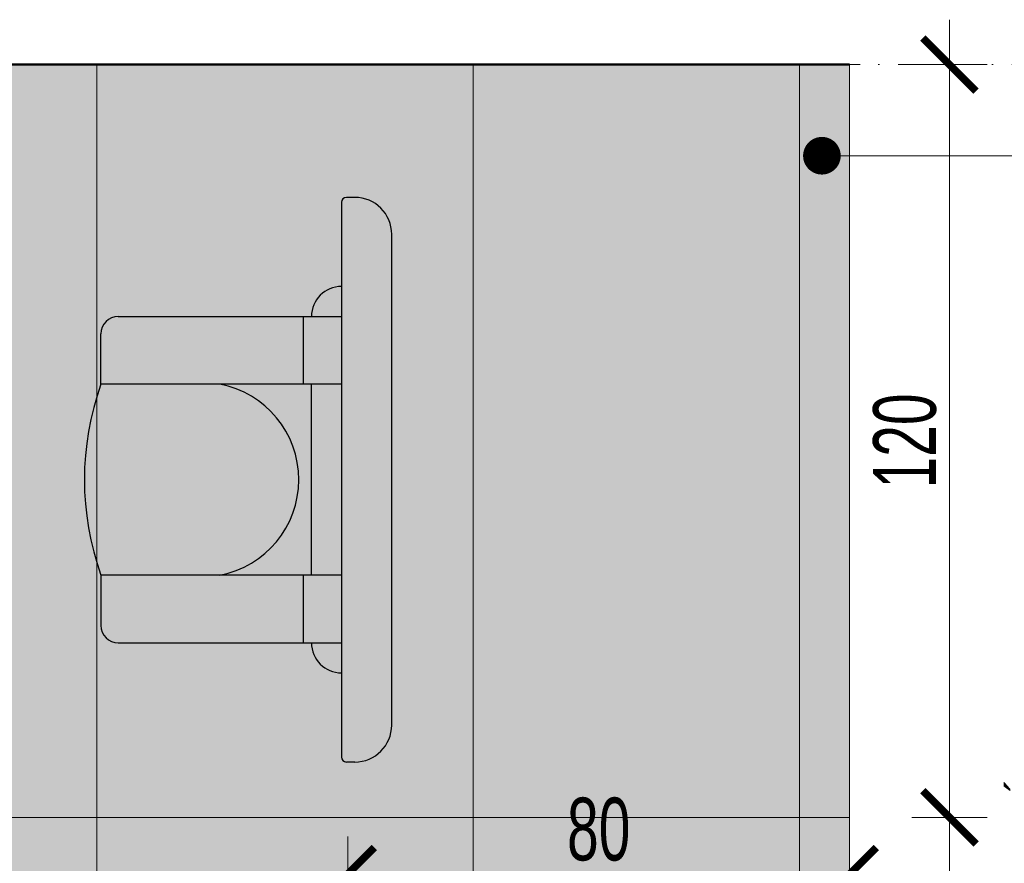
# Model space of a CAD drawing. Header units: millimetres. Extents: x -6792 to 22441, y -13430 to 4653.
# Tile 5 of 256: x -6110 to -5953, y -8068 to -7933. Entities that reach past the tile are written whole.
import ezdxf
from ezdxf import colors
from ezdxf.entities.mleader import LeaderData, LeaderLine
from ezdxf.math import Vec2, Vec3

# ---------------------------------------------------------------- set-up
doc = ezdxf.new("R2010")
doc.units = ezdxf.units.MM
doc.linetypes.add('ACAD_ISO10W100', pattern=[18, 12, -3, 0, -3])
for name, color, linetype, lineweight in [('_A_KOLORYSTYKA ŚCIAN', 40, 'Continuous', 5), ('_A_OPIS', 253, 'Continuous', 9), ('_A_ROZWINIĘCIA_RYSUNEK ŚCIAN', 252, 'Continuous', 15), ('_A_ROZWINIĘCIA_WYMIARY', 252, 'Continuous', 15), ('_A_WIDOK', 163, 'Continuous', 13), ('_A_ŚCIANY PROJEKTOWANE', 150, 'Continuous', 50)]:
    doc.layers.add(name, color=color, linetype=linetype, lineweight=lineweight)
doc.layers.add('MODEL', color=7, linetype='Continuous')
doc.styles.add('DIM', font='arial.ttf', dxfattribs={"width": 0.65})
doc.styles.get("Standard").update_dxf_attribs({"font": 'arial.ttf'})
doc.dimstyles.new('BP_EU_25-50', dxfattribs={"dimtxt": 10, "dimasz": 0.8, "dimexe": 0.75, "dimexo": 1, "dimgap": 2, "dimtad": 1, "dimdec": 0, "dimzin": 9, "dimdsep": 46, "dimtxsty": 'DIM', "dimblk": 'ARCH_1', "dimcen": 0, "dimdle": 50, "dimse1": 1, "dimse2": 1, "dimclrd": 256, "dimclre": 256, "dimclrt": 256, "dimadec": 0, "dimazin": 2, "dimtfac": 1, "dimtdec": 0, "dimtix": 1, "dimtmove": 2, "dimatfit": 0, "dimfxl": 0.75, "dimtolj": 1, "dimtzin": 0, "dimlwd": 15, "dimlwe": -1, "dimarcsym": 0})

# ---------------------------------------------------------------- blocks, each defined once
blk = doc.blocks.new('ARCH_1')
for p, q in [((0, 7.5), (0, -7.5)), ((8.92, 0), (-8.92, 0))]:
    blk.add_line(p, q)
at = {"const_width": 1.5}
blk.add_lwpolyline([(5.3, 5.3), (-5.3, -5.3)], dxfattribs=at)
blk = doc.blocks.new('*D1783')
at = {"layer": '_A_ROZWINIĘCIA_WYMIARY', "lineweight": 15, "transparency": 16777216}
blk.add_line((-5977.99, -8069.51), (-6056.39, -8069.51), dxfattribs=at)
at = {"layer": 'Defpoints', "color": 0, "transparency": 16777216}
for p in [(-6057.19, -8069.51), (-5977.19, -8077.16), (-6057.19, -8080.48)]:
    blk.add_point(p, dxfattribs=at)
at = {"layer": '_A_ROZWINIĘCIA_WYMIARY', "lineweight": 15, "transparency": 16777216, "xscale": 0.8, "yscale": 0.8, "zscale": 0.8, "rotation": 180}
blk.add_blockref('ARCH_1', (-6057.19, -8069.51), dxfattribs=at)
at = {"layer": '_A_ROZWINIĘCIA_WYMIARY', "lineweight": 15, "transparency": 16777216, "xscale": 0.8, "yscale": 0.8, "zscale": 0.8}
blk.add_blockref('ARCH_1', (-5977.19, -8069.51), dxfattribs=at)
at = {"layer": '_A_ROZWINIĘCIA_WYMIARY', "transparency": 16777216, "insert": (-6017.19, -8062.4), "char_height": 10, "attachment_point": 5, "style": 'DIM'}
blk.add_mtext('\\A1;80', dxfattribs=at)
blk = doc.blocks.new('*D1845')
at = {"layer": '_A_ROZWINIĘCIA_WYMIARY', "lineweight": 15, "transparency": 16777216}
blk.add_line((-5961.27, -8061.27), (-5961.27, -8159.67), dxfattribs=at)
at = {"layer": 'Defpoints', "color": 0, "transparency": 16777216}
for p in [(-5985.19, -8060.47), (-5977.19, -8160.47), (-5961.27, -8160.47)]:
    blk.add_point(p, dxfattribs=at)
at = {"layer": '_A_ROZWINIĘCIA_WYMIARY', "lineweight": 15, "transparency": 16777216, "xscale": 0.8, "yscale": 0.8, "zscale": 0.8}
for p, rotation in [((-5961.27, -8060.47), 90), ((-5961.27, -8160.47), 270)]:
    blk.add_blockref('ARCH_1', p, dxfattribs=dict(at, rotation=rotation))
at = {"layer": '_A_ROZWINIĘCIA_WYMIARY', "transparency": 16777216, "insert": (-5968.37, -8110.47), "char_height": 10, "attachment_point": 5, "rotation": 90, "style": 'DIM'}
blk.add_mtext('\\A1;100', dxfattribs=at)
blk = doc.blocks.new('_Dot')
at = {"color": 0, "linetype": 'ByBlock', "lineweight": -2}
blk.add_line((-0.5, 0), (-1, 0), dxfattribs=at)
at = {"color": 0, "linetype": 'ByBlock', "const_width": 0.5}
blk.add_lwpolyline([(-0.25, 0, 1), (0.25, 0, 1)], format="xyb", close=True, dxfattribs=at)
blk = doc.blocks.new('BC1-FRONT')
at = {"layer": 'MODEL'}
for p, q in [((844, 1800.1), (763.9, 1800.1)), ((844, 1416.6), (844, 1800.1)), ((1148.4, 1800.1), (1228.5, 1800.1)), ((1148.4, 1416.6), (1148.4, 1800.1)), ((736.2, 1772.4), (736.2, 1416.6)), ((1256.2, 1772.4), (1256.2, 1416.6)), ((736.2, 1477.1), (844, 1477.1)), ((1148.4, 1477.1), (1256.2, 1477.1)), ((844, 1464.4), (1148.4, 1464.4)), ((1438.3, 1416.6), (554.1, 1416.6)), ((546.2, 1395.5), (546.2, 1408.7)), ((1446.2, 1395.5), (1446.2, 1408.7)), ((605.2, 1336.6), (1387.2, 1336.6))]:
    blk.add_line(p, q, dxfattribs=at)
for centre, radius, start, end in [((996.2, 1375.4), 451.2, 70.2836, 109.7164), ((763.9, 1772.4), 27.7, 90, 180), ((1228.5, 1772.4), 27.7, 0, 90), ((996.2, 1639.7), 155, 190.7875, 349.2125), ((736.2, 1416.6), 48, 90, 180), ((1256.2, 1416.6), 48, 0, 90), ((554.1, 1408.7), 7.89, 90, 180), ((1438.3, 1408.7), 7.89, 0, 90), ((605.2, 1395.5), 59, 180, 270), ((1387.2, 1395.5), 59, 270, 0)]:
    blk.add_arc(centre, radius, start, end, dxfattribs=at)
blk = doc.blocks.new('*D3121')
at = {"layer": '_A_ROZWINIĘCIA_WYMIARY', "lineweight": 15, "transparency": 16777216}
blk.add_line((-5961.27, -7941.27), (-5961.27, -8059.67), dxfattribs=at)
at = {"layer": 'Defpoints', "color": 0, "transparency": 16777216}
for p in [(-5977.19, -7940.47), (-5977.19, -8060.47), (-5961.27, -8060.47)]:
    blk.add_point(p, dxfattribs=at)
at = {"layer": '_A_ROZWINIĘCIA_WYMIARY', "lineweight": 15, "transparency": 16777216, "xscale": 0.8, "yscale": 0.8, "zscale": 0.8}
for p, rotation in [((-5961.27, -7940.47), 90), ((-5961.27, -8060.47), 270)]:
    blk.add_blockref('ARCH_1', p, dxfattribs=dict(at, rotation=rotation))
at = {"layer": '_A_ROZWINIĘCIA_WYMIARY', "transparency": 16777216, "insert": (-5968.37, -8000.47), "char_height": 10, "attachment_point": 5, "rotation": 90, "style": 'DIM'}
blk.add_mtext('\\A1;120', dxfattribs=at)

msp = doc.modelspace()

# ---------------------------------------------------------------- hatches: boundary and pattern name
at = {"layer": '_A_KOLORYSTYKA ŚCIAN'}
msp.add_hatch(color=251, dxfattribs=at).paths.add_polyline_path([(-5977.195, -7940.47), (-5977.195, -8160.47), (-5985.195, -8160.47), (-5985.195, -7940.47)])
at = {"layer": '_A_ROZWINIĘCIA_RYSUNEK ŚCIAN', "true_color": 0xddccbb}
h = msp.add_hatch(color=254, dxfattribs=at)
h.dxf.hatch_style = 1
h.paths.add_polyline_path([(-6277.195, -7940.47), (-5985.195, -7940.47), (-5985.195, -8160.47), (-6277.195, -8160.47)])

# ---------------------------------------------------------------- linework, layer by layer
at = {"layer": '_A_OPIS', "linetype": 'ACAD_ISO10W100'}
msp.add_lwpolyline([(-6313.331, -7940.47), (-5889.195, -7940.47)], dxfattribs=at)
at = {"layer": '_A_ROZWINIĘCIA_RYSUNEK ŚCIAN'}
for points in [[(-6157.195, -8060.47), (-6157.195, -7940.47), (-6097.195, -7940.47), (-6097.195, -8060.47)], [(-6097.195, -8060.47), (-6097.195, -7940.47), (-6037.195, -7940.47), (-6037.195, -8060.47)], [(-6037.195, -8060.47), (-6037.195, -7940.47), (-5985.195, -7940.47), (-5985.195, -8060.47)], [(-5977.195, -8060.47), (-5977.195, -7940.47), (-5985.195, -7940.47), (-5985.195, -8060.47)], [(-6157.195, -8060.47), (-6157.195, -8160.47), (-6097.195, -8160.47), (-6097.195, -8060.47)], [(-6097.195, -8060.47), (-6097.195, -8160.47), (-6037.195, -8160.47), (-6037.195, -8060.47)], [(-6037.195, -8060.47), (-6037.195, -8160.47), (-5985.195, -8160.47), (-5985.195, -8060.47)]]:
    msp.add_lwpolyline(points, close=True, dxfattribs=at)
at = {"layer": '_A_WIDOK'}
msp.add_lwpolyline([(-5977.195, -7940.47), (-5977.195, -8160.47)], dxfattribs=at)
at = {"layer": '_A_ŚCIANY PROJEKTOWANE'}
msp.add_lwpolyline([(-5977.195, -7940.47), (-6277.195, -7940.47)], dxfattribs=at)

# ---------------------------------------------------------------- block references
at = {"xscale": 0.1, "yscale": 0.1, "zscale": 0.1, "rotation": 90.00000000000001}
msp.add_blockref('BC1-FRONT', (-5916.535, -8106.267), dxfattribs=at)

# ---------------------------------------------------------------- dimensions: what is measured, and where the dimension line sits
at = {"layer": '_A_ROZWINIĘCIA_WYMIARY'}
for base, p1, p2, angle, picture, middle in [((-5961.266, -8060.47), (-5977.195, -7940.47), (-5977.195, -8060.47), 270, '*D3121', (-5968.372, -8000.47)), ((-6057.195, -8069.507), (-5977.195, -8077.164), (-6057.195, -8080.476), 180, '*D1783', (-6017.195, -8062.401))]:
    dim = msp.add_linear_dim(base=base, p1=p1, p2=p2, angle=angle, dimstyle='BP_EU_25-50', dxfattribs=at)
    dim.commit()
    dim.dimension.update_dxf_attribs({"geometry": picture, "text_midpoint": middle})
at = {"layer": '_A_ROZWINIĘCIA_WYMIARY', "color": 3}
dim = msp.add_linear_dim(base=(-5961.266, -8160.47), p1=(-5985.195, -8060.47), p2=(-5977.195, -8160.47), angle=270, dimstyle='BP_EU_25-50', dxfattribs=at)
dim.commit()
dim.dimension.update_dxf_attribs({"geometry": '*D1845', "text_midpoint": (-5968.372, -8110.47)})

# ---------------------------------------------------------------- leaders
at = {"layer": '_A_OPIS', "linetype": 'ByBlock'}
ml = msp.add_multileader_mtext('Standard', dxfattribs=at)
ml.set_content('COKOLIKI PRZYŚCIENNE O WYS. OK. 7-8 CM\\PZ PŁYTEK FORMATU 60X120CM CIĘTYCH\\PWZDŁUŻ NA 7-8 NP. OPTIMUM GRAND\\PCOLOURS GRAPHITE MAT FUGA 2 MM\\PO KOLORZE ZBLIŻONYM DO\\PPŁYTKI (GRAFIT)', color=256)
ml.set_leader_properties(color=256, linetype='ByLayer', lineweight=-1)
ml.set_arrow_properties(name='DOT')
ml.build(insert=Vec2(0, 0))
ml.multileader.update_dxf_attribs({"text_left_attachment_type": 6, "text_right_attachment_type": 5, "dogleg_length": 3, "arrow_head_size": 6})
ctx = ml.context
ctx.base_point, ctx.char_height, ctx.arrow_head_size, ctx.plane_origin, ctx.plane_x_axis, ctx.plane_y_axis = Vec3(-5944.705, -7960.028), 5, 6, Vec3(-6431.327, -8119.032), Vec3(0.0006295, -0.9999998), Vec3(0.9999998, 0.0006295)
ctx.left_attachment, ctx.right_attachment = 6, 5
notes = []
notes.append((ctx, [(1, (1, 1, 0), (-5944.708, -7955.014), (0.0006295, -0.9999998), 5.014, [(0, [(-5981.603, -7955.014)], 0, [])])]))
ctx.mtext.insert, ctx.mtext.text_direction, ctx.mtext.rotation, ctx.mtext.line_spacing_factor, ctx.mtext.flow_direction = Vec3(-5951.079, -8111.749), Vec3(-0.0006295, 0.9999998), 1.5714258, 1.2, 5
for ctx, leaders in notes:
    for number, flags, end, landing, length, lines in leaders:
        leader = LeaderData()
        leader.index, (leader.has_last_leader_line, leader.has_dogleg_vector, leader.attachment_direction) = number, flags
        leader.last_leader_point, leader.dogleg_vector, leader.dogleg_length = Vec3(end), Vec3(landing), length
        for number, points, colour, breaks in lines:
            line = LeaderLine()
            line.index, line.vertices, line.color, line.breaks = number, Vec3.list(points), colors.encode_raw_color(colour), breaks
            leader.lines.append(line)
        ctx.leaders.append(leader)

doc.saveas('drawing.dxf')
